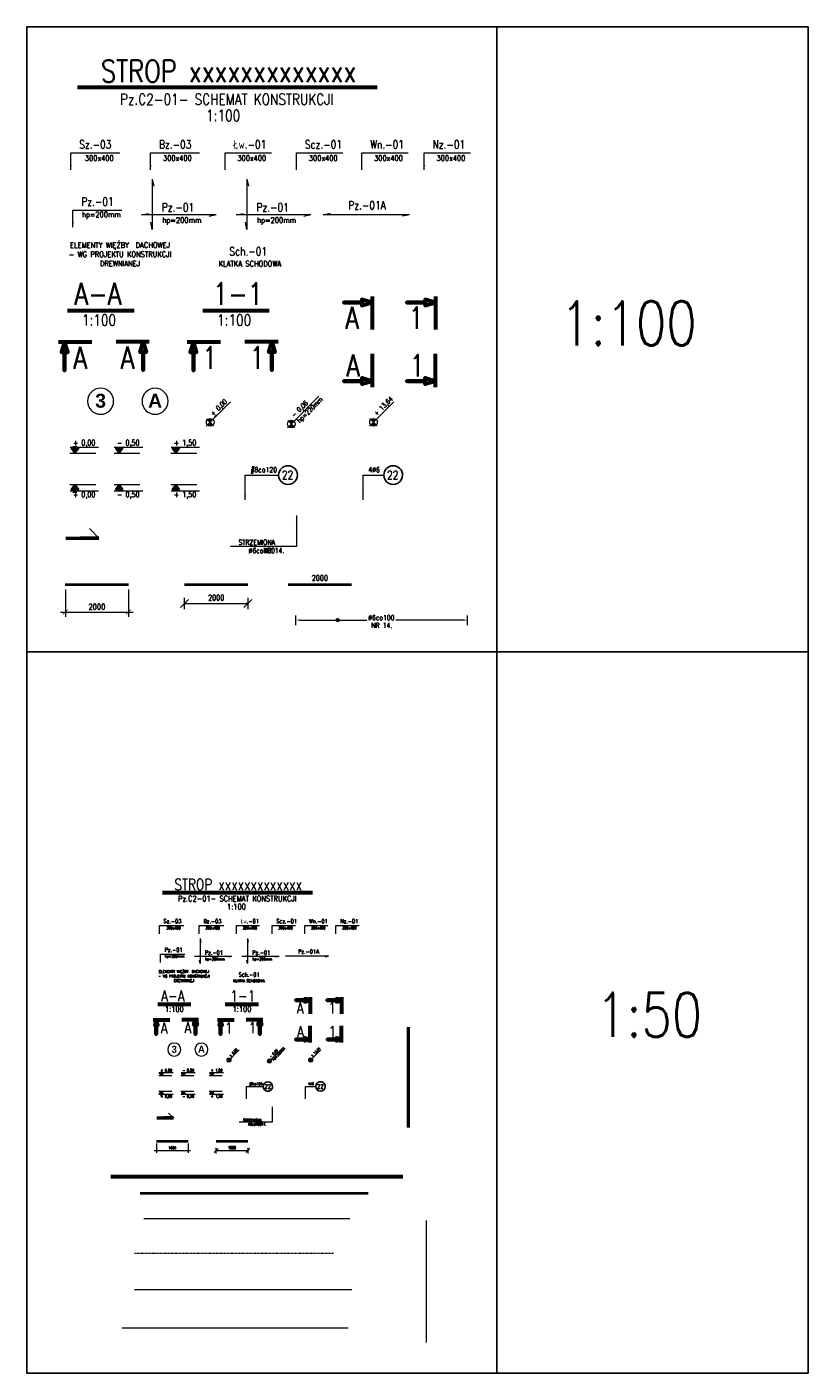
# Model space of a CAD drawing. Extents: x -1474 to 113191, y 0 to 75879.
# Tile 3 of 11: x 28900 to 53646, y 33210 to 75879. Entities that reach past the tile are written whole.
import ezdxf
from ezdxf.enums import TextEntityAlignment as Align

# ---------------------------------------------------------------- set-up
doc = ezdxf.new("R2010")
doc.units = 0
doc.header["$LTSCALE"] = 8
doc.header["$MEASUREMENT"] = 0
doc.linetypes.add('DASHDOT', pattern=[1, 0.5, -0.25, 0, -0.25])
doc.linetypes.add('HIDDEN', pattern=[0.375, 0.25, -0.125])
for name, color, linetype, lineweight in [('P-Linia1', 3, 'Continuous', 40), ('P-Linia2', 2, 'Continuous', 25), ('P-Linia3', 6, 'Continuous', 60), ('P-Linia4', 253, 'Continuous', 5), ('P-Linia5', 4, 'Continuous', 60), ('P-Opis', 1, 'Continuous', 18), ('P-Osie', 1, 'DASHDOT', 18), ('P-Przerywana', 13, 'HIDDEN', 9), ('P-Szraf', 251, 'Continuous', 5), ('P-Wymiar', 254, 'Continuous', 9), ('P-Zbrojenie', 4, 'Continuous', 50)]:
    doc.layers.add(name, color=color, linetype=linetype, lineweight=lineweight)
doc.styles.add('CDMSTYLE', font='simplex.shx', dxfattribs={"width": 0.8})
doc.styles.add('ROMANS', font='romans.shx', dxfattribs={"width": 0.7})
doc.styles.add('SIMPLEX', font='simplex.shx', dxfattribs={"width": 0.8})
doc.styles.add('STYLE10', font='arialbd.ttf')
doc.dimstyles.new('A100', dxfattribs={"dimscale": 100, "dimtxt": 1.75, "dimasz": 0.1, "dimexe": 0, "dimexo": 0, "dimgap": 1, "dimtad": 1, "dimdec": 4, "dimrnd": 0.1, "dimdsep": 46, "dimtxsty": 'ROMANS', "dimblk": '[[[[[[[[', "dimcen": 2, "dimdle": 2, "dimse1": 1, "dimse2": 1, "dimclrd": 256, "dimclrt": 1, "dimadec": 0, "dimazin": 0, "dimtfac": 1, "dimtdec": 4, "dimtix": 1, "dimtmove": 2, "dimatfit": 3, "dimldrblk": '[[[[[[[[', "dimfxl": 1, "dimtvp": 0.6, "dimtolj": 1, "dimlwd": 9, "dimarcsym": 0})
doc.dimstyles.new('A50', dxfattribs={"dimscale": 50, "dimtxt": 1.75, "dimasz": 0.1, "dimexe": 0, "dimexo": 0, "dimgap": 1, "dimtad": 1, "dimdec": 4, "dimrnd": 0.1, "dimdsep": 46, "dimtxsty": 'ROMANS', "dimblk": '[[[[[[[[', "dimcen": 2, "dimdle": 2, "dimse1": 1, "dimse2": 1, "dimclrd": 256, "dimclrt": 1, "dimadec": 0, "dimazin": 0, "dimtfac": 1, "dimtdec": 4, "dimtix": 1, "dimtmove": 2, "dimatfit": 3, "dimldrblk": '[[[[[[[[', "dimfxl": 1, "dimtvp": 0.6, "dimtolj": 1, "dimlwd": -1, "dimarcsym": 0})
doc.dimstyles.new('C_1_100', dxfattribs={"dimscale": 0.1, "dimtxt": 1750, "dimasz": 1500, "dimexe": 1500, "dimexo": 1500, "dimgap": 800, "dimtad": 1, "dimdec": 1, "dimrnd": 5, "dimzin": 9, "dimtxsty": 'CDMSTYLE', "dimblk": 'ARCHTICK', "dimcen": 1500, "dimdle": 1500, "dimclrd": 256, "dimclre": 256, "dimclrt": 1, "dimadec": 1, "dimazin": 2, "dimtfac": 1, "dimtdec": 1, "dimtix": 1, "dimtmove": 2, "dimatfit": 3, "dimfxl": 1, "dimtvp": 1, "dimtolj": 1, "dimtzin": 0, "dimlwd": -1, "dimlwe": -1, "dimarcsym": 0})
doc.dimstyles.new('C_1_50', dxfattribs={"dimscale": 0.1, "dimtxt": 800, "dimasz": 700, "dimexe": 750, "dimexo": 750, "dimgap": 400, "dimtad": 1, "dimdec": 1, "dimrnd": 1, "dimzin": 9, "dimtxsty": 'CDMSTYLE', "dimblk": 'ARCHTICK', "dimcen": 700, "dimdle": 750, "dimclrd": 256, "dimclre": 256, "dimclrt": 1, "dimadec": 1, "dimazin": 2, "dimtfac": 1, "dimtdec": 1, "dimtix": 1, "dimtmove": 2, "dimatfit": 3, "dimfxl": 1500, "dimtvp": 1, "dimtolj": 1, "dimtzin": 0, "dimlwd": -1, "dimlwe": -1, "dimarcsym": 0})
doc.dimstyles.new('Prety1', dxfattribs={"dimscale": 100, "dimtxt": 1.75, "dimasz": 0.1, "dimexe": 0, "dimexo": 0, "dimgap": 1, "dimtad": 1, "dimdec": 4, "dimrnd": 0.1, "dimdsep": 46, "dimtxsty": 'ROMANS', "dimblk": '[[[[[[[[', "dimcen": 2, "dimdle": 2, "dimse1": 1, "dimse2": 1, "dimsd1": 1, "dimsd2": 1, "dimclrd": 256, "dimclrt": 1, "dimadec": 0, "dimazin": 0, "dimtfac": 1, "dimtdec": 4, "dimtix": 1, "dimtmove": 2, "dimatfit": 3, "dimldrblk": '[[[[[[[[', "dimfxl": 1, "dimtvp": 0.6, "dimtolj": 1, "dimlwd": -1, "dimarcsym": 0})
doc.dimstyles.new('Zbr_C_1_50', dxfattribs={"dimscale": 0.2, "dimtxt": 800, "dimasz": 700, "dimexe": 750, "dimexo": 750, "dimgap": 400, "dimtad": 1, "dimdec": 1, "dimrnd": 1, "dimzin": 9, "dimtxsty": 'CDMSTYLE', "dimcen": 700, "dimdle": 750, "dimclrd": 256, "dimclre": 256, "dimclrt": 1, "dimadec": 1, "dimazin": 2, "dimtfac": 1, "dimtdec": 1, "dimtix": 1, "dimtmove": 2, "dimatfit": 3, "dimfxl": 1500, "dimtvp": 1, "dimtolj": 1, "dimtzin": 0, "dimlwd": -1, "dimlwe": -1, "dimarcsym": 0})

# ---------------------------------------------------------------- blocks, each defined once
blk = doc.blocks.new('_ArchTick')
at = {"color": 0, "linetype": 'ByBlock', "const_width": 0.15}
blk.add_lwpolyline([(-0.5, -0.5), (0.5, 0.5)], dxfattribs=at)
blk = doc.blocks.new('POZ')
at = {"layer": 'P-Linia4', "lineweight": 25}
blk.add_hatch(color=1, dxfattribs=at).paths.add_polyline_path([(-10585, -30733), (-10720, -30733), (-10652, -30824)])
for p, q in [((-10720, -30733), (-10652, -30824)), ((-10720, -30733), (-10585, -30733)), ((-10652, -30824), (-10585, -30733)), ((-10652, -30824), (-10652, -30824))]:
    blk.add_line(p, q, dxfattribs=at)
blk = doc.blocks.new('*D5')
at = {"layer": 'Defpoints', "color": 0, "transparency": 16777216}
for p in [(30117, 58200), (32117, 58200), (32117, 57333)]:
    blk.add_point(p, dxfattribs=at)
at = {"layer": 'P-Wymiar', "transparency": 16777216}
for p, q in [((30117, 58050), (30117, 57183)), ((32117, 58050), (32117, 57183)), ((29967, 57333), (32267, 57333))]:
    blk.add_line(p, q, dxfattribs=at)
at = {"layer": 'P-Wymiar', "transparency": 16777216, "xscale": 150, "yscale": 150, "zscale": 150, "rotation": 180}
blk.add_blockref('_ArchTick', (30117, 57333), dxfattribs=at)
at = {"layer": 'P-Wymiar', "transparency": 16777216, "xscale": 150, "yscale": 150, "zscale": 150}
blk.add_blockref('_ArchTick', (32117, 57333), dxfattribs=at)
at = {"layer": 'P-Wymiar', "color": 1, "transparency": 16777216, "insert": (31117, 57500), "char_height": 175, "attachment_point": 5, "style": 'CDMSTYLE'}
blk.add_mtext('\\A1;2000', dxfattribs=at)
blk = doc.blocks.new('[[[[[[[[')
at = {"layer": 'P-Wymiar'}
for p, q in [((-12.7, -12.7), (12.7, 12.7)), ((0, 0), (-4.6, 0)), ((0, 18), (0, -18))]:
    blk.add_line(p, q, dxfattribs=at)
blk = doc.blocks.new('*D6')
at = {"layer": 'Defpoints', "color": 0, "transparency": 16777216}
for p in [(33895, 58200), (35895, 58200), (35895, 57602)]:
    blk.add_point(p, dxfattribs=at)
at = {"layer": 'P-Wymiar', "lineweight": 9, "transparency": 16777216}
blk.add_line((33905, 57602), (35885, 57602), dxfattribs=at)
at = {"layer": 'P-Wymiar', "lineweight": 9, "transparency": 16777216, "xscale": 10, "yscale": 10, "zscale": 10, "rotation": 180}
blk.add_blockref('[[[[[[[[', (33895, 57602), dxfattribs=at)
at = {"layer": 'P-Wymiar', "lineweight": 9, "transparency": 16777216, "xscale": 10, "yscale": 10, "zscale": 10}
blk.add_blockref('[[[[[[[[', (35895, 57602), dxfattribs=at)
at = {"layer": 'P-Wymiar', "color": 1, "transparency": 16777216, "insert": (34895, 57790), "char_height": 175, "attachment_point": 5, "style": 'ROMANS'}
blk.add_mtext('\\A1;2000', dxfattribs=at)
blk = doc.blocks.new('*D7')
at = {"layer": 'Defpoints', "color": 0, "transparency": 16777216}
for p in [(37180, 58200), (39180, 58227), (39180, 58200)]:
    blk.add_point(p, dxfattribs=at)
at = {"layer": 'P-Wymiar', "color": 1, "transparency": 16777216, "insert": (38180, 58415), "char_height": 175, "attachment_point": 5, "style": 'ROMANS'}
blk.add_mtext('\\A1;2000', dxfattribs=at)
blk = doc.blocks.new('*D8')
at = {"layer": 'Defpoints', "color": 0, "transparency": 16777216}
for p in [(37423, 56770), (42859, 57078), (42859, 56770)]:
    blk.add_point(p, dxfattribs=at)
at = {"layer": 'P-Wymiar', "transparency": 16777216}
for p, q in [((37423, 56920), (37423, 57228)), ((42859, 56920), (42859, 57228)), ((37563, 57078), (39664, 57078)), ((42719, 57078), (40592, 57078))]:
    blk.add_line(p, q, dxfattribs=at)
for points in [[(37563, 57101), (37563, 57054), (37423, 57078)], [(42719, 57101), (42719, 57054), (42859, 57078)]]:
    blk.add_solid(points, dxfattribs=at)
at = {"layer": 'P-Wymiar', "color": 1, "transparency": 16777216, "insert": (40128, 57154), "char_height": 160, "attachment_point": 5, "style": 'CDMSTYLE'}
blk.add_mtext('\\A1;%%C6co100     ', dxfattribs=at)
blk = doc.blocks.new('*D9')
at = {"layer": 'Defpoints', "color": 0, "transparency": 16777216}
for p in [(34896, 40557), (35896, 40557), (35896, 40261)]:
    blk.add_point(p, dxfattribs=at)
at = {"layer": 'P-Wymiar', "transparency": 16777216}
blk.add_line((34901, 40261), (35891, 40261), dxfattribs=at)
at = {"layer": 'P-Wymiar', "transparency": 16777216, "xscale": 5, "yscale": 5, "zscale": 5, "rotation": 180}
blk.add_blockref('[[[[[[[[', (34896, 40261), dxfattribs=at)
at = {"layer": 'P-Wymiar', "transparency": 16777216, "xscale": 5, "yscale": 5, "zscale": 5}
blk.add_blockref('[[[[[[[[', (35896, 40261), dxfattribs=at)
at = {"layer": 'P-Wymiar', "color": 1, "transparency": 16777216, "insert": (35396, 40354), "char_height": 87.5, "attachment_point": 5, "style": 'ROMANS'}
blk.add_mtext('\\A1;1000', dxfattribs=at)
blk = doc.blocks.new('*D10')
at = {"layer": 'Defpoints', "color": 0, "transparency": 16777216}
for p in [(33007, 40557), (34007, 40557), (34007, 40270)]:
    blk.add_point(p, dxfattribs=at)
at = {"layer": 'P-Wymiar', "transparency": 16777216}
for p, q in [((32932, 40270), (34082, 40270)), ((33007, 40482), (33007, 40195)), ((34007, 40482), (34007, 40195))]:
    blk.add_line(p, q, dxfattribs=at)
at = {"layer": 'P-Wymiar', "transparency": 16777216, "xscale": 70, "yscale": 70, "zscale": 70, "rotation": 180}
blk.add_blockref('_ArchTick', (33007, 40270), dxfattribs=at)
at = {"layer": 'P-Wymiar', "transparency": 16777216, "xscale": 70, "yscale": 70, "zscale": 70}
blk.add_blockref('_ArchTick', (34007, 40270), dxfattribs=at)
at = {"layer": 'P-Wymiar', "color": 1, "transparency": 16777216, "insert": (33507, 40350), "char_height": 80, "attachment_point": 5, "style": 'CDMSTYLE'}
blk.add_mtext('\\A1;1000', dxfattribs=at)

msp = doc.modelspace()

# ---------------------------------------------------------------- hatches: boundary and pattern name
at = {"layer": 'P-Linia4'}
h = msp.add_hatch(color=1, dxfattribs=at)
h.paths.add_polyline_path([(37188.63665, 63378.66067), (37274.25291, 63293.04441), (37359.86917, 63378.66067, 0.4142135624)])
h.paths.add_polyline_path([(37274.25291, 63293.04441), (37188.63665, 63207.42815, 0.4142135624), (37359.86917, 63207.42815)])
h = msp.add_hatch(color=1, dxfattribs=at)
h.paths.add_polyline_path([(36543.01105, 43146.52543), (36585.81918, 43103.7173), (36628.62731, 43146.52543, 0.4142135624)])
h.paths.add_polyline_path([(36585.81918, 43103.7173), (36543.01105, 43060.90917, 0.4142135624), (36628.62731, 43060.90917)])
at = {"layer": 'P-Opis'}
h = msp.add_hatch(color=256, dxfattribs=at)
h.paths.add_polyline_path([(34619.89405, 63433.75314), (34705.51031, 63348.13688), (34791.12657, 63433.75314, 0.4142135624)])
h.paths.add_polyline_path([(34705.51031, 63348.13688), (34619.89405, 63262.52062, 0.4142135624), (34791.12657, 63262.52062)])
h = msp.add_hatch(color=256, dxfattribs=at)
h.paths.add_polyline_path([(39793.75462, 63435.73269), (39879.37088, 63350.11643), (39964.98714, 63435.73269, 0.4142135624)])
h.paths.add_polyline_path([(39879.37088, 63350.11643), (39793.75462, 63264.50017, 0.4142135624), (39964.98714, 63264.50017)])
h = msp.add_hatch(color=256, dxfattribs=at)
h.paths.add_polyline_path([(35258.63975, 43174.07167), (35301.44788, 43131.26353), (35344.25602, 43174.07167, 0.4142135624)])
h.paths.add_polyline_path([(35301.44788, 43131.26353), (35258.63975, 43088.4554, 0.4142135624), (35344.25602, 43088.4554)])
h = msp.add_hatch(color=256, dxfattribs=at)
h.paths.add_polyline_path([(37845.57004, 43175.06144), (37888.37817, 43132.25331), (37931.1863, 43175.06144, 0.4142135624)])
h.paths.add_polyline_path([(37888.37817, 43132.25331), (37845.57004, 43089.44518, 0.4142135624), (37931.1863, 43089.44518)])
at = {"layer": 'P-Szraf'}
msp.add_hatch(color=256, dxfattribs=at).paths.add_polyline_path([(38794.92112, 57077.71079, 1), (38692.02054, 57077.71079, 1)])

# ---------------------------------------------------------------- linework, layer by layer
for p, q in [((28900.37442, 75878.71132), (53646.34407, 75878.71132)), ((28900.37442, 33210.17679), (28900.37442, 75878.71132)), ((43785.20768, 75878.71132), (43785.20768, 33210.17679)), ((53646.34407, 75878.71132), (53646.34407, 33210.17679)), ((28900.37442, 56076.12279), (53646.34407, 56076.12279)), ((53646.34407, 33210.17679), (28900.37442, 33210.17679))]:
    msp.add_line(p, q)
at = {"layer": 'P-Linia1'}
for p, q in [((30116.68563, 58200.39517), (32116.68563, 58200.39517)), ((33894.85472, 58200.39517), (35894.85472, 58200.39517)), ((37180.21911, 58200.39517), (39180.21911, 58200.39517)), ((33007.03554, 40557.39268), (34007.03554, 40557.39268)), ((34896.12009, 40557.39268), (35896.12009, 40557.39268)), ((32486.02091, 38915.95783), (39713.31066, 38915.95783))]:
    msp.add_line(p, q, dxfattribs=at)
at = {"layer": 'P-Linia2', "color": 2}
for points in [[(36874.46847, 61674.65487, -1), (37469.12161, 61670.49434, -1)], [(40206.36378, 61674.65487, -1), (40801.01693, 61670.49434, -1)], [(36385.92696, 42294.52253, -1), (36683.25354, 42292.44227, -1)], [(38051.87462, 42294.52253, -1), (38349.20119, 42292.44227, -1)]]:
    msp.add_lwpolyline(points, format="xyb", close=True, dxfattribs=at)
at = {"layer": 'P-Linia3', "color": 6, "linetype": 'Continuous'}
for p, q in [((30500.37416, 73968.0005), (39991.96812, 73968.0005)), ((30188.22198, 66890.12568), (32293.66852, 66890.12568)), ((34471.25853, 66890.12568), (36576.70507, 66890.12568)), ((33198.87981, 48441.19535), (37944.67679, 48441.19535)), ((33042.80372, 44902.25793), (34095.52699, 44902.25793)), ((35184.32199, 44902.25793), (36237.04526, 44902.25793))]:
    msp.add_line(p, q, dxfattribs=at)
at = {"layer": 'P-Linia3', "color": 6, "flags": 128}
for points in [[(39838.29375, 67337.18539), (39838.29375, 67142.78539), (39514.29375, 67239.98539), (39514.29375, 67142.78539), (38935.1018, 67142.78539), (39514.29375, 67142.78539), (39514.29375, 67045.58539), (39838.29375, 67142.78539), (39838.29375, 66285.36462)], [(41839.27446, 67337.18539), (41839.27446, 67142.78539), (41515.27446, 67239.98539), (41515.27446, 67142.78539), (40936.08252, 67142.78539), (41515.27446, 67142.78539), (41515.27446, 67045.58539), (41839.27446, 67142.78539), (41839.27446, 66285.36462)], [(29899.60548, 65893.98828), (30094.00548, 65893.98828), (29996.80548, 65569.98828), (30094.00548, 65569.98828), (30094.00548, 64990.79633), (30094.00548, 65569.98828), (30191.20548, 65569.98828), (30094.00548, 65893.98828), (30951.42626, 65893.98828)], [(32776.1294, 65898.38249), (32581.7294, 65898.38249), (32678.9294, 65574.38249), (32581.7294, 65574.38249), (32581.7294, 64995.19054), (32581.7294, 65574.38249), (32484.5294, 65574.38249), (32581.7294, 65898.38249), (31724.30863, 65898.38249)], [(33978.88292, 65893.98828), (34173.28292, 65893.98828), (34076.08292, 65569.98828), (34173.28292, 65569.98828), (34173.28292, 64990.79633), (34173.28292, 65569.98828), (34270.48292, 65569.98828), (34173.28292, 65893.98828), (35030.7037, 65893.98828)], [(36855.40684, 65898.38249), (36661.00684, 65898.38249), (36758.20684, 65574.38249), (36661.00684, 65574.38249), (36661.00684, 64995.19054), (36661.00684, 65574.38249), (36563.80684, 65574.38249), (36661.00684, 65898.38249), (35803.58607, 65898.38249)], [(39842.68796, 64460.66148), (39842.68796, 64655.06148), (39518.68796, 64557.86148), (39518.68796, 64655.06148), (38939.49601, 64655.06148), (39518.68796, 64655.06148), (39518.68796, 64752.26148), (39842.68796, 64655.06148), (39842.68796, 65512.48225)], [(41843.66867, 64460.66148), (41843.66867, 64655.06148), (41519.66867, 64557.86148), (41519.66867, 64655.06148), (40940.47673, 64655.06148), (41519.66867, 64655.06148), (41519.66867, 64752.26148), (41843.66867, 64655.06148), (41843.66867, 65512.48225)], [(37867.8396, 45125.78779), (37867.8396, 45028.58779), (37705.8396, 45077.18779), (37705.8396, 45028.58779), (37416.24363, 45028.58779), (37705.8396, 45028.58779), (37705.8396, 44979.98779), (37867.8396, 45028.58779), (37867.8396, 44599.8774)], [(38868.32996, 45125.78779), (38868.32996, 45028.58779), (38706.32996, 45077.18779), (38706.32996, 45028.58779), (38416.73399, 45028.58779), (38706.32996, 45028.58779), (38706.32996, 44979.98779), (38868.32996, 45028.58779), (38868.32996, 44599.8774)], [(32898.49547, 44404.18923), (32995.69547, 44404.18923), (32947.09547, 44242.18923), (32995.69547, 44242.18923), (32995.69547, 43952.59326), (32995.69547, 44242.18923), (33044.29547, 44242.18923), (32995.69547, 44404.18923), (33424.40586, 44404.18923)], [(34336.75743, 44406.38634), (34239.55743, 44406.38634), (34288.15743, 44244.38634), (34239.55743, 44244.38634), (34239.55743, 43954.79036), (34239.55743, 44244.38634), (34190.95743, 44244.38634), (34239.55743, 44406.38634), (33810.84704, 44406.38634)], [(34938.13419, 44404.18923), (35035.33419, 44404.18923), (34986.73419, 44242.18923), (35035.33419, 44242.18923), (35035.33419, 43952.59326), (35035.33419, 44242.18923), (35083.93419, 44242.18923), (35035.33419, 44404.18923), (35464.04458, 44404.18923)], [(36376.39615, 44406.38634), (36279.19615, 44406.38634), (36327.79615, 44244.38634), (36279.19615, 44244.38634), (36279.19615, 43954.79036), (36279.19615, 44244.38634), (36230.59615, 44244.38634), (36279.19615, 44406.38634), (35850.48576, 44406.38634)], [(37870.03671, 43687.52583), (37870.03671, 43784.72583), (37708.03671, 43736.12583), (37708.03671, 43784.72583), (37418.44074, 43784.72583), (37708.03671, 43784.72583), (37708.03671, 43833.32583), (37870.03671, 43784.72583), (37870.03671, 44213.43622)], [(38870.52707, 43687.52583), (38870.52707, 43784.72583), (38708.52707, 43736.12583), (38708.52707, 43784.72583), (38418.93109, 43784.72583), (38708.52707, 43784.72583), (38708.52707, 43833.32583), (38870.52707, 43784.72583), (38870.52707, 44213.43622)]]:
    msp.add_lwpolyline(points, dxfattribs=at)
at = {"layer": 'P-Linia4'}
for p, q in [((32872.11577, 71051.61877), (32872.11577, 69459.81154)), ((32872.11577, 71051.61877), (32916.33348, 70826.26537)), ((35871.19127, 71051.61877), (35871.19127, 69459.81154)), ((35871.19127, 71051.61877), (35915.40898, 70826.26537)), ((32530.57961, 69919.14196), (32755.93301, 69963.35967)), ((34894.4071, 69919.14196), (32530.57961, 69919.14196)), ((32872.11577, 69459.81154), (32827.89806, 69685.16494)), ((34894.4071, 69919.14196), (34669.0537, 69874.92425)), ((35529.65511, 69919.14196), (35755.00851, 69963.35967)), ((37893.4826, 69919.14196), (35529.65511, 69919.14196)), ((35871.19127, 69459.81154), (35826.97356, 69685.16494)), ((37893.4826, 69919.14196), (37668.1292, 69874.92425)), ((38282.396, 69926.28968), (38507.74939, 69970.50739)), ((41020.06776, 69926.28968), (38282.396, 69926.28968)), ((41020.06776, 69926.28968), (40794.71436, 69882.07197)), ((37151.82082, 63170.61232), (38151.61523, 64170.40673)), ((34583.07822, 63225.70479), (35352.32256, 63994.94913)), ((39756.93879, 63227.68434), (40526.18312, 63996.92868)), ((34592.35097, 63461.29623), (34818.66966, 63234.97754)), ((37161.09356, 63406.20376), (37387.41226, 63179.88506)), ((39766.21153, 63463.27578), (39992.53023, 63236.95709)), ((30264.12683, 62365.99263), (31083.60777, 62365.99263)), ((30270.55138, 62557.50862), (31169.9562, 62557.50862)), ((31662.59746, 62365.99263), (32482.0784, 62365.99263)), ((31669.02202, 62557.50862), (32568.42684, 62557.50862)), ((33459.79132, 62365.99263), (34279.27226, 62365.99263)), ((33466.21588, 62557.50862), (34365.62069, 62557.50862)), ((30264.12683, 61371.00412), (31083.60777, 61371.00412)), ((30270.55138, 61179.48812), (31169.9562, 61179.48812)), ((31662.59746, 61371.00412), (32482.0784, 61371.00412)), ((31669.02202, 61179.48812), (32568.42684, 61179.48812)), ((33459.79132, 61371.00412), (34279.27226, 61371.00412)), ((33466.21588, 61179.48812), (34365.62069, 61179.48812)), ((34384.75061, 46983.00448), (34384.75061, 46187.10086)), ((34384.75061, 46983.00448), (34406.85947, 46870.32778)), ((35884.28837, 46983.00448), (35884.28837, 46187.10086)), ((35884.28837, 46983.00448), (35906.39722, 46870.32778)), ((34213.98253, 46416.76608), (34326.65923, 46438.87493)), ((35395.89628, 46416.76608), (34213.98253, 46416.76608)), ((34384.75061, 46187.10086), (34362.64176, 46299.77756)), ((35395.89628, 46416.76608), (35283.21958, 46394.65722)), ((35713.52028, 46416.76608), (35826.19698, 46438.87493)), ((36895.43403, 46416.76608), (35713.52028, 46416.76608)), ((35884.28837, 46187.10086), (35862.17951, 46299.77756)), ((36895.43403, 46416.76608), (36782.75733, 46394.65722)), ((37089.89073, 46420.33993), (37202.56743, 46442.44879)), ((38458.72661, 46420.33993), (37089.89073, 46420.33993)), ((38458.72661, 46420.33993), (38346.04991, 46398.23108)), ((36524.60314, 43042.50125), (37024.50035, 43542.39846)), ((35240.23184, 43070.04749), (35624.85401, 43454.66966)), ((35244.86821, 43187.84321), (35358.02756, 43074.68386)), ((36529.23951, 43160.29697), (36642.39886, 43047.13763)), ((37827.16212, 43071.03727), (38211.78429, 43455.65943)), ((37831.7985, 43188.83298), (37944.95784, 43075.67364)), ((33083.96842, 42735.9494), (33533.67083, 42735.9494)), ((33783.20374, 42735.9494), (34232.90615, 42735.9494)), ((34681.80067, 42735.9494), (35131.50307, 42735.9494)), ((33080.75614, 42640.19141), (33490.49661, 42640.19141)), ((33779.99146, 42640.19141), (34189.73193, 42640.19141)), ((34678.58839, 42640.19141), (35088.32886, 42640.19141)), ((33080.75614, 42142.69715), (33490.49661, 42142.69715)), ((33083.96842, 42046.93916), (33533.67083, 42046.93916)), ((33779.99146, 42142.69715), (34189.73193, 42142.69715)), ((33783.20374, 42046.93916), (34232.90615, 42046.93916)), ((34678.58839, 42142.69715), (35088.32886, 42142.69715)), ((34681.80067, 42046.93916), (35131.50307, 42046.93916))]:
    msp.add_line(p, q, dxfattribs=at)
at = {"layer": 'P-Linia4', "color": 2}
for p, q in [((30882.48221, 59976.79714), (31182.48221, 59676.79714)), ((33389.93384, 41445.59366), (33539.93384, 41295.59366))]:
    msp.add_line(p, q, dxfattribs=at)
at = {"layer": 'P-Linia4', "ltscale": 0.05}
for points in [[(31647.06339, 64013.89584, 1), (30821.13602, 64013.89584, 1)], [(33372.99074, 64013.89584, 1), (32547.06337, 64013.89584, 1)], [(33772.22442, 43464.14302, 1), (33359.26074, 43464.14302, 1)], [(34635.1881, 43464.14302, 1), (34222.22441, 43464.14302, 1)]]:
    msp.add_lwpolyline(points, format="xyb", close=True, dxfattribs=at)
at = {"layer": 'P-Linia4'}
for centre, radius in [((34705.51031, 63348.13688), 121.07968), ((37274.25291, 63293.04441), 121.07968), ((39879.37088, 63350.11643), 121.07968), ((35301.44788, 43131.26353), 60.53984), ((36585.81918, 43103.7173), 60.53984), ((37888.37817, 43132.25331), 60.53984)]:
    msp.add_circle(centre, radius, dxfattribs=at)
at = {"layer": 'P-Linia5'}
msp.add_line((31560.92801, 39435.89737), (40811.85887, 39435.89737), dxfattribs=at)
at = {"layer": 'P-Opis'}
for p, q in [((34838.85038, 63515.92912), (34901.41006, 63581.81144)), ((30357.91437, 62575.10515), (30480.34947, 62575.10515)), ((30357.91437, 61131.62636), (30480.34947, 61131.62636)), ((35368.11792, 43215.15966), (35399.39776, 43248.10081)), ((33127.64991, 42744.74767), (33188.86746, 42744.74767)), ((33127.64991, 42023.00827), (33188.86746, 42023.00827)), ((41563.49683, 34178.73108), (41563.49683, 38049.39193))]:
    msp.add_line(p, q, dxfattribs=at)
at = {"layer": 'P-Osie'}
msp.add_line((32312.56597, 37009.51285), (38614.76281, 37009.51285), dxfattribs=at)
at = {"layer": 'P-Przerywana'}
msp.add_line((32601.65766, 38107.16299), (39135.12764, 38107.16299), dxfattribs=at)
at = {"layer": 'P-Szraf'}
msp.add_line((32312.56597, 35854.09182), (39192.94583, 35854.09182), dxfattribs=at)
msp.add_circle((38743.47083, 57077.71079), 51.45029, dxfattribs=at)
at = {"layer": 'P-Wymiar'}
msp.add_line((31907.83789, 34640.89956), (39077.30944, 34640.89956), dxfattribs=at)
at = {"layer": 'P-Zbrojenie'}
for p, q in [((30131.52767, 59676.79714), (31182.48221, 59676.79714)), ((31182.48221, 59676.79714), (30582.48221, 59676.79714)), ((31182.48221, 59676.79714), (30832.48221, 59676.79714)), ((31182.48221, 59676.79714), (30882.48221, 59676.79714)), ((40985.31381, 40995.71582), (40985.31381, 44173.12395)), ((33014.45656, 41295.59366), (33539.93384, 41295.59366)), ((33539.93384, 41295.59366), (33239.93384, 41295.59366)), ((33539.93384, 41295.59366), (33364.93384, 41295.59366)), ((33539.93384, 41295.59366), (33389.93384, 41295.59366))]:
    msp.add_line(p, q, dxfattribs=at)

# ---------------------------------------------------------------- block references
at = {"layer": 'P-Linia4', "lineweight": 25}
for p, xscale, yscale, zscale in [((49116.13694, 116461.91677), 1.755000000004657, 1.755000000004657, 1.755000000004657), ((50514.60757, 116461.91677), 1.755000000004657, 1.755000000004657, 1.755000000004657), ((52311.80143, 116461.91677), 1.755000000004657, 1.755000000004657, 1.755000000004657), ((42506.7612, 69688.15348), 0.8775000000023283, 0.8775000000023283, 0.8775000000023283), ((43205.99652, 69688.15348), 0.8775000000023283, 0.8775000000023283, 0.8775000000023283), ((44104.59344, 69688.15348), 0.8775000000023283, 0.8775000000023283, 0.8775000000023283)]:
    msp.add_blockref('POZ', p, dxfattribs=dict(at, xscale=xscale, yscale=yscale, zscale=zscale))
at = {"layer": 'P-Linia4', "lineweight": 25, "rotation": 180}
for p, xscale, yscale, zscale in [((49116.13694, 7275.07997), -1.755000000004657, 1.755000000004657, 1.755), ((50514.60757, 7275.07997), -1.755000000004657, 1.755000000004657, 1.755), ((52311.80143, 7275.07997), -1.755000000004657, 1.755000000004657, 1.755), ((42506.7612, 15094.73508), -0.8775000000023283, 0.8775000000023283, 0.8775), ((43205.99652, 15094.73508), -0.8775000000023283, 0.8775000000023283, 0.8775), ((44104.59344, 15094.73508), -0.8775000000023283, 0.8775000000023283, 0.8775)]:
    msp.add_blockref('POZ', p, dxfattribs=dict(at, xscale=xscale, yscale=yscale, zscale=zscale))

# ---------------------------------------------------------------- texts
at = {"layer": 'P-Linia1', "color": 3, "linetype": 'Continuous', "attachment_point": 5, "style": 'SIMPLEX'}
for insert, char_height, width in [((35227.24591, 73585.20194), 350, 20779.8413177), ((35562.31569, 48249.79607), 175, 10389.9206588)]:
    msp.add_mtext('Pz.C2-01- SCHEMAT KONSTRUKCJI', dxfattribs=dict(at, insert=insert, char_height=char_height, width=width))
at = {"layer": 'P-Linia1', "color": 3, "linetype": 'Continuous', "attachment_point": 1, "style": 'SIMPLEX'}
for insert, char_height in [((34577.40353, 73245.5901), 350), ((30643.07673, 66762.69329), 350), ((34926.11328, 66762.69329), 350), ((35237.39449, 48079.99014), 175), ((33270.23109, 44838.54174), 175), ((35411.74937, 44838.54174), 175)]:
    msp.add_mtext('1:100', dxfattribs=dict(at, insert=insert, char_height=char_height))
at = {"layer": 'P-Linia1', "color": 3, "attachment_point": 4, "style": 'CDMSTYLE'}
for s, insert, char_height in [('{\\Fsimplex.shx|c238;S}z.-03', (30557.46548, 72154.671), 262.5), ('{\\Fsimplex.shx|c238;B}z.-03', (33083.89073, 72154.671), 262.5), ('{\\Fsimplex.shx|c238;Łw}.-0{\\Fsimplex.shx|c238;1}', (35441.44607, 72154.671), 262.5), ('{\\Fsimplex.shx|c238;Scz}.-0{\\Fsimplex.shx|c238;1}', (37703.9844, 72154.671), 262.5), ('{\\Fsimplex.shx|c238;Wn}.-0{\\Fsimplex.shx|c238;1}', (39771.94129, 72154.671), 262.5), ('{\\Fsimplex.shx|c238;Nz}.-0{\\Fsimplex.shx|c238;1}', (41749.98704, 72154.671), 262.5), ('{\\Fsimplex.shx|c238;Pz.-01}', (30621.63266, 70338.22731), 262.5), ('{\\Fsimplex.shx|c238;Pz.-01}', (33173.71765, 70159.50291), 262.5), ('{\\Fsimplex.shx|c238;Pz.-01}', (36172.79315, 70159.50291), 262.5), ('Pz.-01A', (39080.45448, 70227.56692), 262.5), ('{\\Fsimplex.shx|c238;Sch.-01}', (35312.80305, 68764.66437), 262.5), ('{\\Fsimplex.shx|c238;S}z.-03', (33227.42547, 47534.53059), 131.25), ('{\\Fsimplex.shx|c238;B}z.-03', (34490.63809, 47534.53059), 131.25), ('{\\Fsimplex.shx|c238;Łw}.-0{\\Fsimplex.shx|c238;1}', (35669.41576, 47534.53059), 131.25), ('{\\Fsimplex.shx|c238;Scz}.-0{\\Fsimplex.shx|c238;1}', (36800.68493, 47534.53059), 131.25), ('{\\Fsimplex.shx|c238;Wn}.-0{\\Fsimplex.shx|c238;1}', (37834.66337, 47534.53059), 131.25), ('{\\Fsimplex.shx|c238;Nz}.-0{\\Fsimplex.shx|c238;1}', (38823.68625, 47534.53059), 131.25), ('{\\Fsimplex.shx|c238;Pz.-01}', (33259.50906, 46626.30875), 131.25), ('{\\Fsimplex.shx|c238;Pz.-01}', (34535.55155, 46536.94655), 131.25), ('{\\Fsimplex.shx|c238;Pz.-01}', (36035.0893, 46536.94655), 131.25), ('Pz.-01A', (37488.91997, 46570.97855), 131.25), ('{\\Fsimplex.shx|c238;Sch.-01}', (35605.09425, 45839.52728), 131.25)]:
    msp.add_mtext(s, dxfattribs=dict(at, insert=insert, char_height=char_height))
at = {"layer": 'P-Linia3', "color": 6, "style": 'SIMPLEX', "width": 0.8}
for s, height, p in [('A', 700, (38990.47937, 66655.18217)), ('1', 700, (40991.46009, 66655.18217)), ('A', 700, (30374.57563, 65389.53285)), ('A', 700, (31874.49259, 65393.92707)), ('1', 700, (34453.85307, 65389.53285)), ('1', 700, (35953.77003, 65393.92707)), ('A', 700, (39019.42128, 65143.98157)), ('1', 700, (41020.40199, 65143.98157)), ('A', 350, (37443.93241, 44784.78618)), ('1', 350, (38444.42277, 44784.78618)), ('A', 350, (33135.98054, 44151.96152)), ('A', 350, (33885.93902, 44154.15863)), ('1', 350, (35175.61926, 44151.96152)), ('1', 350, (35925.57774, 44154.15863)), ('A', 350, (37458.40337, 44029.18588)), ('1', 350, (38458.89372, 44029.18588))]:
    msp.add_text(s, height=height, dxfattribs=at).set_placement(p, align=Align.MIDDLE_LEFT)
at = {"layer": 'P-Linia3', "color": 6, "linetype": 'Continuous', "style": 'SIMPLEX'}
for s, insert, char_height, attachment_point in [('STROP {\\Fsimplex.shx|c238;xxxxxxxxxxxxx}', (35289.89042, 74478.92665), 700, 5), ('A-A', (30405.79055, 67418.99685), 700, 4), ('{\\Fsimplex.shx|c238;1}-{\\Fsimplex.shx|c238;1}', (34791.50442, 67418.99685), 700, 4), ('{\\Fsimplex.shx|c238;1:100}', (47957.73711, 66485.47154), 1400, 5), ('STROP {\\Fsimplex.shx|c238;xxxxxxxxxxxxx}', (35593.63794, 48696.65842), 350, 5), ('A-A', (33151.588, 45166.69352), 350, 4), ('{\\Fsimplex.shx|c238;1}-{\\Fsimplex.shx|c238;1}', (35344.44494, 45166.69352), 350, 4), ('{\\Fsimplex.shx|c238;1:50}', (48609.87323, 44564.98967), 1400, 5)]:
    msp.add_mtext(s, dxfattribs=dict(at, insert=insert, char_height=char_height, attachment_point=attachment_point))
at = {"layer": 'P-Linia4', "color": 1, "lineweight": 25, "attachment_point": 4, "style": 'SIMPLEX'}
for s, insert, char_height in [('{\\Fsimplex.shx|c238;+} {\\Fsimplex.shx|c238;0,00}', (30357.91437, 62674.38456), 175.5), ('- 0,{\\Fsimplex.shx|c238;50}', (31756.385, 62674.38456), 175.5), ('{\\Fsimplex.shx|c238;+} {\\Fsimplex.shx|c238;1,50}', (33553.57886, 62674.38456), 175.5), ('{\\Fsimplex.shx|c238;+} {\\Fsimplex.shx|c238;0,00}', (30357.91437, 61032.34695), 175.5), ('- 0,{\\Fsimplex.shx|c238;50}', (31756.385, 61032.34695), 175.5), ('{\\Fsimplex.shx|c238;+} {\\Fsimplex.shx|c238;1,50}', (33553.57886, 61032.34695), 175.5), ('{\\Fsimplex.shx|c238;+} {\\Fsimplex.shx|c238;0,00}', (33127.64991, 42794.38737), 87.75), ('- 0,{\\Fsimplex.shx|c238;50}', (33826.88523, 42794.38737), 87.75), ('{\\Fsimplex.shx|c238;+} {\\Fsimplex.shx|c238;1,50}', (34725.48216, 42794.38737), 87.75), ('{\\Fsimplex.shx|c238;+} {\\Fsimplex.shx|c238;0,00}', (33127.64991, 41973.36857), 87.75), ('- 0,{\\Fsimplex.shx|c238;50}', (33826.88523, 41973.36857), 87.75), ('{\\Fsimplex.shx|c238;+} {\\Fsimplex.shx|c238;1,50}', (34725.48216, 41973.36857), 87.75)]:
    msp.add_mtext(s, dxfattribs=dict(at, insert=insert, char_height=char_height))
at = {"layer": 'P-Linia5', "attachment_point": 9, "style": 'CDMSTYLE'}
for insert, char_height, width in [((37050.65594, 59202.76459), 160, 3651.3765816), ((40471.79918, 56829.28709), 160, 3651.3765816), ((36474.0207, 41058.57739), 80, 1825.6882908)]:
    msp.add_mtext('{\\Fsimplex.shx|c238;NR 14.}', dxfattribs=dict(at, insert=insert, char_height=char_height, width=width))
at = {"layer": 'P-Opis', "linetype": 'Continuous', "ltscale": 0.05, "style": 'STYLE10'}
for s, height, p in [('3', 440, (31234.09971, 64031.0387)), ('A', 440, (32960.02705, 64031.0387)), ('3', 220, (33565.74258, 43472.71444)), ('A', 220, (34428.70626, 43472.71444))]:
    msp.add_text(s, height=height, dxfattribs=at).set_placement(p, align=Align.MIDDLE_CENTER)
at = {"layer": 'P-Opis', "attachment_point": 5, "style": 'CDMSTYLE'}
for s, insert, char_height in [('{\\Fsimplex.shx|c238;\\H0.6667x;\\C1;300x400}', (31191.20286, 71720.65872), 262.5), ('{\\Fsimplex.shx|c238;\\H0.6667x;\\C1;300x400}', (33666.28211, 71720.65872), 262.5), ('{\\Fsimplex.shx|c238;\\H0.6667x;\\C1;300x400}', (36023.83744, 71720.65872), 262.5), ('{\\Fsimplex.shx|c238;\\H0.6667x;\\C1;300x400}', (38286.37578, 71720.65872), 262.5), ('{\\Fsimplex.shx|c238;\\H0.6667x;\\C1;300x400}', (40354.33267, 71720.65872), 262.5), ('{\\Fsimplex.shx|c238;\\H0.6667x;\\C1;300x400}', (42332.37842, 71720.65872), 262.5), ('{\\Fsimplex.shx|c238;\\H0.6667x;\\C1;hp=200mm}', (31255.37003, 69904.21503), 262.5), ('{\\Fsimplex.shx|c238;\\H0.6667x;\\C1;hp=200mm}', (33807.45502, 69725.49063), 262.5), ('{\\Fsimplex.shx|c238;\\H0.6667x;\\C1;hp=200mm}', (36806.53052, 69725.49063), 262.5), ('{\\C7;22}', (37156.6929, 61678.31175), 262.5), ('{\\C7;22}', (40488.58822, 61678.31175), 262.5), ('{\\Fsimplex.shx|c238;\\H0.6667x;\\C1;300x400}', (33544.29416, 47317.52445), 131.25), ('{\\Fsimplex.shx|c238;\\H0.6667x;\\C1;300x400}', (34781.83378, 47317.52445), 131.25), ('{\\Fsimplex.shx|c238;\\H0.6667x;\\C1;300x400}', (35960.61145, 47317.52445), 131.25), ('{\\Fsimplex.shx|c238;\\H0.6667x;\\C1;300x400}', (37091.88062, 47317.52445), 131.25), ('{\\Fsimplex.shx|c238;\\H0.6667x;\\C1;300x400}', (38125.85906, 47317.52445), 131.25), ('{\\Fsimplex.shx|c238;\\H0.6667x;\\C1;300x400}', (39114.88194, 47317.52445), 131.25), ('{\\Fsimplex.shx|c238;\\H0.6667x;\\C1;hp=200mm}', (33576.37774, 46409.30261), 131.25), ('{\\Fsimplex.shx|c238;\\H0.6667x;\\C1;hp=200mm}', (34852.42024, 46319.94041), 131.25), ('{\\Fsimplex.shx|c238;\\H0.6667x;\\C1;hp=200mm}', (36351.95799, 46319.94041), 131.25), ('{\\C7;22}', (36527.03918, 42296.35097), 131.25), ('{\\C7;22}', (38192.98684, 42296.35097), 131.25)]:
    msp.add_mtext(s, dxfattribs=dict(at, insert=insert, char_height=char_height))
at = {"layer": 'P-Opis', "color": 1, "attachment_point": 2, "style": 'CDMSTYLE'}
for s, insert, char_height in [('ELEMENTY{\\Fsimplex.shx|c238; WIĘŹBY } DACHOWEJ\\P- WG PROJEKTU KONSTRUKCJI\\PDREWNIANEJ', (31846.96694, 69050.92204), 175), ('{\\Fsimplex.shx|c238;KLATKA SCHODOWA}', (35963.0675, 68459.41004), 175), ('ELEMENTY{\\Fsimplex.shx|c238; WIĘŹBY } DACHOWEJ\\P- WG PROJEKTU KONSTRUKCJI\\PDREWNIANEJ', (33872.1762, 45982.65612), 87.5), ('{\\Fsimplex.shx|c238;KLATKA SCHODOWA}', (35930.22648, 45686.90011), 87.5)]:
    msp.add_mtext(s, dxfattribs=dict(at, insert=insert, char_height=char_height))
at = {"layer": 'P-Opis', "color": 1, "attachment_point": 4, "rotation": 45, "style": 'SIMPLEX'}
for s, insert, char_height in [('- 0,06\\Php=220mm', (37417.20886, 63436.00036), 150), ('+ 13,64', (39940.77562, 63574.62359), 150), ('+ {\\Fsimplex.shx|c238;0,00}', (34766.91505, 63572.64403), 150), ('- 0,06\\Php=220mm', (36657.29716, 43175.19527), 75), ('+ {\\Fsimplex.shx|c238;0,00}', (35332.15026, 43243.51711), 75), ('+ 13,64', (37919.08054, 43244.50689), 75)]:
    msp.add_mtext(s, dxfattribs=dict(at, insert=insert, char_height=char_height))
at = {"layer": 'P-Opis', "color": 1, "style": 'CDMSTYLE'}
for s, insert, char_height, width, attachment_point in [('#8co120', (35983.26389, 61922.39013), 160, 3651.3765816, 1), ('{\\Fsimplex.shx|c238;4%%C6}', (39715.84274, 61922.39013), 160, 3651.3765816, 1), ('STRZEMIONA\\P%%C6co100{\\Fsimplex.shx|c238;    } ', (36758.76509, 59199.51857), 160, 3651.3765816, 9), ('#8co120', (35940.32467, 42418.39016), 80, 1825.6882908, 1), ('{\\Fsimplex.shx|c238;4%%C6}', (37806.6141, 42418.39016), 80, 1825.6882908, 1), ('STRZEMIONA\\P%%C6co100{\\Fsimplex.shx|c238;    } ', (36328.07527, 41056.95438), 80, 1825.6882908, 9)]:
    msp.add_mtext(s, dxfattribs=dict(at, insert=insert, char_height=char_height, width=width, attachment_point=attachment_point))

# ---------------------------------------------------------------- dimensions: what is measured, and where the dimension line sits
at = {"layer": 'P-Wymiar'}
for base, p1, p2, dimstyle, picture, middle in [((39180.21911, 58227.49902), (37180.21911, 58200.39517), (39180.21911, 58200.39517), 'Prety1', '*D7', (38180.21911, 58414.99902)), ((32116.68563, 57332.87513), (30116.68563, 58200.39517), (32116.68563, 58200.39517), 'C_1_100', '*D5', (31116.68563, 57500.37513)), ((35894.85472, 57602.25148), (33894.85472, 58200.39517), (35894.85472, 58200.39517), 'A100', '*D6', (34894.85472, 57789.75148)), ((34007.03554, 40269.56231), (33007.03554, 40557.39268), (34007.03554, 40557.39268), 'C_1_50', '*D10', (33507.03554, 40349.56231)), ((35896.12009, 40260.50316), (34896.12009, 40557.39268), (35896.12009, 40557.39268), 'A50', '*D9', (35396.12009, 40354.25316))]:
    dim = msp.add_linear_dim(base=base, p1=p1, p2=p2, dimstyle=dimstyle, dxfattribs=at)
    dim.commit()
    dim.dimension.update_dxf_attribs({"geometry": picture, "text_midpoint": middle})
dim = msp.add_linear_dim(base=(42858.98388, 57077.71079), p1=(37423.1522, 56769.78586), p2=(42858.98388, 56769.78586), text='%%C6co100     ', dimstyle='Zbr_C_1_50', dxfattribs=at)
dim.commit()
dim.dimension.update_dxf_attribs({"geometry": '*D8', "text_midpoint": (40127.9972, 57153.57104), "dimtype": 160})

# ---------------------------------------------------------------- leaders
at = {"layer": 'P-Linia4'}
msp.add_leader([(37439.76282, 60389.74829), (37439.76282, 59405.34558), (35344.991, 59405.34558)], dimstyle='C_1_100', override={"dimtad": 0}, dxfattribs=at)
at = {"layer": 'P-Wymiar'}
for points in [[(30292.87501, 71350.04197), (30292.87501, 71885.89492), (31842.60657, 71885.89492)], [(32819.30025, 71350.04197), (32819.30025, 71885.89492), (34370.57357, 71885.89492)], [(35176.85559, 71350.04197), (35176.85559, 71885.89492), (36646.46238, 71885.89492)], [(37439.39393, 71350.04197), (37439.39393, 71885.89492), (38909.00072, 71885.89492)], [(39507.35082, 71350.04197), (39507.35082, 71885.89492), (40976.95761, 71885.89492)], [(41485.39656, 71350.04197), (41485.39656, 71885.89492), (42955.00335, 71885.89492)], [(30357.04218, 69533.59828), (30357.04218, 70069.45123), (31906.77374, 70069.45123)], [(35818.18078, 60884.33114), (35818.18078, 61674.65487), (36874.46847, 61674.65487)], [(39550.75963, 60884.33114), (39550.75963, 61674.65487), (40206.36378, 61674.65487)]]:
    msp.add_leader(points, dimstyle='C_1_100', override={"dimgap": 800, "dimtad": 0}, dxfattribs=at)
for points in [[(33095.13023, 47132.21608), (33095.13023, 47400.14256), (33869.99601, 47400.14256)], [(34358.34285, 47132.21608), (34358.34285, 47400.14256), (35133.97951, 47400.14256)], [(35537.12052, 47132.21608), (35537.12052, 47400.14256), (36271.92392, 47400.14256)], [(36668.38969, 47132.21608), (36668.38969, 47400.14256), (37403.19309, 47400.14256)], [(37702.36814, 47132.21608), (37702.36814, 47400.14256), (38437.17153, 47400.14256)], [(38691.39101, 47132.21608), (38691.39101, 47400.14256), (39426.19441, 47400.14256)], [(33127.21382, 46223.99423), (33127.21382, 46491.92071), (33902.0796, 46491.92071)], [(35857.78312, 41899.36066), (35857.78312, 42294.52253), (36385.92696, 42294.52253)], [(37724.07255, 41899.36066), (37724.07255, 42294.52253), (38051.87462, 42294.52253)], [(36668.57414, 41652.06924), (36668.57414, 41159.86788), (35621.18823, 41159.86788)]]:
    msp.add_leader(points, dimstyle='C_1_50', dxfattribs=at)

doc.saveas('drawing.dxf')
